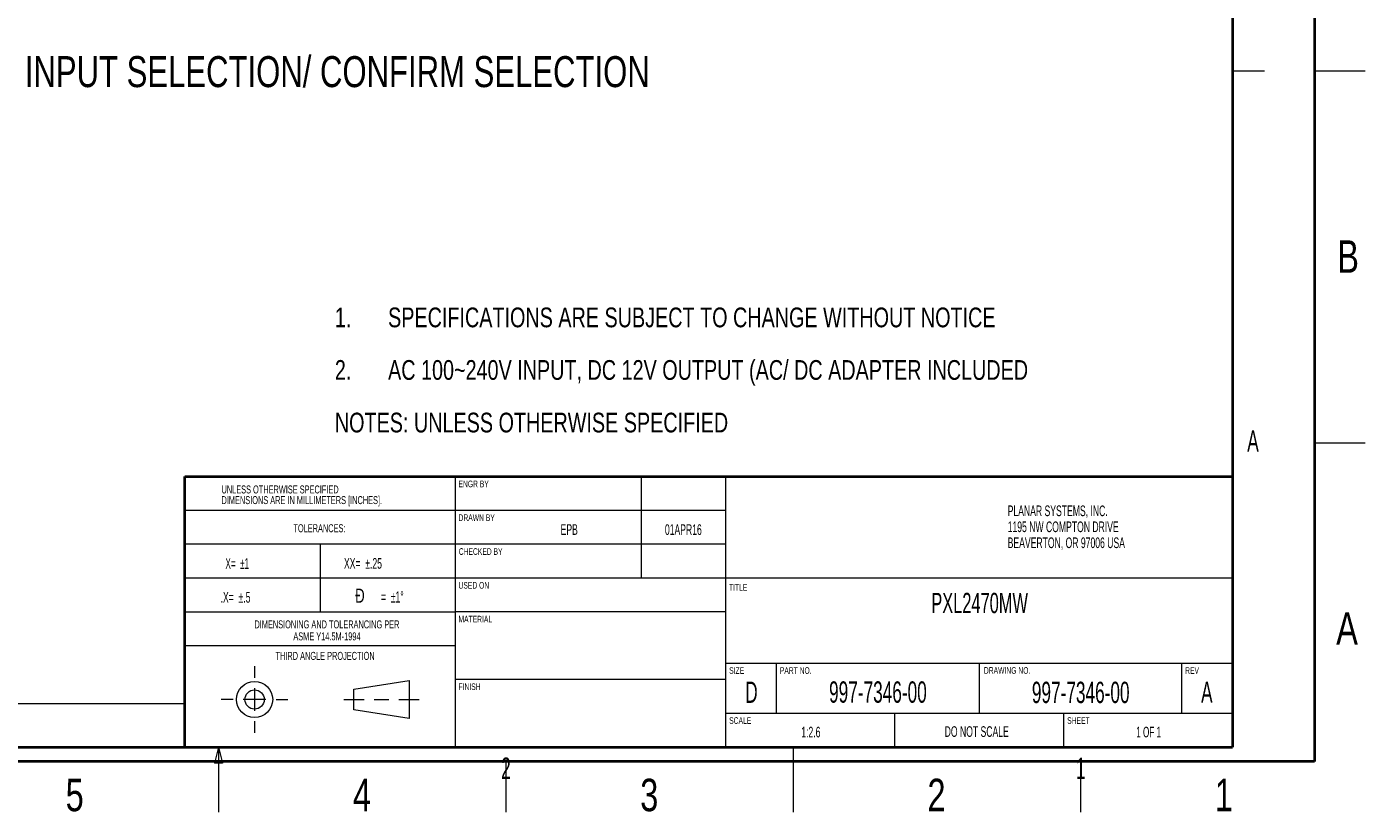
# Model space of a CAD drawing. Header units: millimetres. Extents: x 0 to 863, y 0 to 558.
# Tile 37 of 61: x 612 to 863, y 0 to 148. Entities that reach past the tile are written whole.
import ezdxf

# ---------------------------------------------------------------- set-up
doc = ezdxf.new("R2010")
doc.units = ezdxf.units.MM
doc.styles.add('SLDTEXTSTYLE0', font='TXT', dxfattribs={"width": 0.75})
doc.styles.add('SLDTEXTSTYLE1', font='TXT', dxfattribs={"width": 0.605})
doc.styles.add('SLDTEXTSTYLE2', font='TXT', dxfattribs={"width": 0.57})
doc.styles.add('SLDTEXTSTYLE3', font='TXT', dxfattribs={"width": 0.7})

# ---------------------------------------------------------------- blocks, each defined once
blk = doc.blocks.new('SW_NOTE_0')
at = {"color": 0, "linetype": 'Continuous', "lineweight": 0, "char_height": 1.15, "attachment_point": 1, "style": 'SLDTEXTSTYLE1'}
for s, insert in [('THIS DRAWING CONTAINS INFORMATION PROPRIETARY TO PLANAR SYSTEMS, INC., ANY REPRODUCTION IN PART OR WHOLE WITHOUT THE WRITTEN PERMISSION OF PLANAR SYSTEMS', (0, 1.48)), ('IS PROHIBITED. THIS DRAWING IS SUPPLIED FOR INFORMATION, IDENTIFICATION, ENGINEERING, EVALUATION, AND/OR INSPECTION PURPOSES ONLY AND MAY NOT BE USED AS BASIS', (0, -0.67)), ('FOR THE MANUFACTURING OF PRODUCTS OR THE FURNISHING OF SERVICES TO PLANAR SYSTEMS OR TO ANY THIRD PARTY UNLESS AUTHORIZED IN WRITING BY PLANAR SYSTEMS.', (0, -2.82))]:
    blk.add_mtext(s, dxfattribs=dict(at, insert=insert))
blk = doc.blocks.new('SW_NOTE_1')
at = {"color": 0, "linetype": 'Continuous', "lineweight": 0, "char_height": 2, "attachment_point": 1, "style": 'SLDTEXTSTYLE1'}
for s, insert in [('PLANAR SYSTEMS, INC.', (0, 2.58)), ('1195 NW COMPTON DRIVE', (0, -0.42)), ('BEAVERTON, OR 97006 USA', (0, -3.42))]:
    blk.add_mtext(s, dxfattribs=dict(at, insert=insert))
blk = doc.blocks.new('SW_NOTE_2')
at = {"color": 0, "linetype": 'Continuous', "lineweight": 0, "char_height": 1.5, "attachment_point": 2, "style": 'SLDTEXTSTYLE1'}
for s, insert in [('DIMENSIONING AND TOLERANCING PER', (19.8, 1.93)), ('ASME Y14.5M-1994', (19.8, -0.32))]:
    blk.add_mtext(s, dxfattribs=dict(at, insert=insert))
blk = doc.blocks.new('SW_NOTE_3')
at = {"color": 0, "linetype": 'Continuous', "lineweight": 0, "char_height": 1.5, "attachment_point": 1, "style": 'SLDTEXTSTYLE1'}
for s, insert in [('UNLESS OTHERWISE SPECIFIED', (0, 1.93)), ('DIMENSIONS ARE IN MILLIMETERS [INCHES].', (0, -0.07))]:
    blk.add_mtext(s, dxfattribs=dict(at, insert=insert))
blk = doc.blocks.new('SW_NOTE_4')
at = {"color": 0, "linetype": 'Continuous', "lineweight": 0, "attachment_point": 3}
for s, insert, char_height, style in [('Ð', (2.89, 3.41), 2.65, 'SLDTEXTSTYLE3'), ('=  ±1°', (10.22, 2.9), 2.117, 'SLDTEXTSTYLE2')]:
    blk.add_mtext(s, dxfattribs=dict(at, insert=insert, char_height=char_height, style=style))
blk = doc.blocks.new('SW_NOTE_5')
at = {"color": 0, "linetype": 'Continuous', "lineweight": 0, "attachment_point": 1, "style": 'SLDTEXTSTYLE0'}
for s, insert, char_height in [('1.', (-10, 4.77), 3.704), ('SPECIFICATIONS ARE SUBJECT TO CHANGE WITHOUT NOTICE', (0, 4.77), 3.7042), ('AC 100~240V INPUT, DC 12V OUTPUT (AC/ DC ADAPTER INCLUDED', (0, -5.1), 3.7042), ('2.', (-10, -5.1), 3.704), ('NOTES: UNLESS OTHERWISE SPECIFIED', (-10, -14.98), 3.7042)]:
    blk.add_mtext(s, dxfattribs=dict(at, insert=insert, char_height=char_height))

msp = doc.modelspace()

# ---------------------------------------------------------------- linework, layer by layer
at = {"color": 7, "linetype": 'Continuous', "lineweight": 40}
for p, q in [((853.6, 548.8), (853.6, 10)), ((838.2, 546.1), (838.2, 12.7)), ((641.35, 12.7), (641.35, 63.5)), ((641.35, 63.5), (838.2, 63.5)), ((25.4, 12.7), (838.2, 12.7)), ((853.6, 10), (10, 10))]:
    msp.add_line(p, q, dxfattribs=at)
at = {"color": 7, "linetype": 'Continuous', "lineweight": 0}
for p, q in [((838.2, 139.7), (844.2, 139.7)), ((692.15, 63.5), (692.15, 12.7)), ((727.075, 63.5), (727.075, 44.45)), ((742.95, 63.5), (742.95, 12.7)), ((692.15, 57.15), (641.35, 57.15)), ((742.95, 57.15), (692.15, 57.15)), ((692.15, 50.8), (641.35, 50.8)), ((666.75, 50.8), (666.75, 38.1)), ((742.95, 50.8), (692.15, 50.8)), ((692.15, 44.45), (641.35, 44.45)), ((838.2, 44.45), (692.15, 44.45)), ((641.35, 38.1), (692.15, 38.1)), ((742.95, 38.1), (692.15, 38.1)), ((692.15, 31.75), (641.35, 31.75)), ((654.451, 27.895), (654.451, 25.685)), ((742.95, 28.448), (838.2, 28.448)), ((752.475, 28.448), (752.475, 19.05)), ((790.575, 28.448), (790.575, 19.05)), ((828.675, 19.05), (828.675, 28.448)), ((673.12, 23.589), (683.464, 25.228)), ((683.464, 25.228), (683.464, 18.065)), ((742.95, 25.4), (692.15, 25.4)), ((654.451, 23.78), (654.451, 19.513)), ((673.12, 19.703), (673.12, 23.589)), ((650.412, 21.646), (648.202, 21.646)), ((656.584, 21.646), (652.317, 21.646)), ((658.489, 21.646), (660.699, 21.646)), ((671.215, 21.646), (675.025, 21.646)), ((676.93, 21.646), (679.654, 21.646)), ((681.559, 21.646), (685.369, 21.646)), ((654.451, 17.608), (654.451, 15.398)), ((683.464, 18.065), (673.12, 19.703)), ((742.95, 19.05), (838.2, 19.05)), ((774.7, 19.05), (774.7, 12.7)), ((806.45, 19.05), (806.45, 12.7)), ((647.7, 12.7), (646.95, 9.7)), ((647.7, 12.7), (647.7, 6.7)), ((647.7, 12.7), (648.45, 9.7)), ((755.65, 12.7), (755.65, 6.7)), ((648.45, 9.7), (646.95, 9.7))]:
    msp.add_line(p, q, dxfattribs=at)
at = {"color": 7, "linetype": 'Continuous', "lineweight": 15}
for p, q in [((853.6, 139.7), (863.125, 139.7)), ((853.6, 69.85), (863.125, 69.85)), ((641.35, 20.837), (491.795, 20.837)), ((647.7, 10), (647.7, 0.475)), ((701.675, 10), (701.675, 0.475)), ((755.65, 10), (755.65, 0.475)), ((809.625, 10), (809.625, 0.475))]:
    msp.add_line(p, q, dxfattribs=at)
at = {"color": 7, "linetype": 'Continuous', "lineweight": 0}
for radius in [3.4, 1.81]:
    msp.add_circle((654.451, 21.646), radius, dxfattribs=at)

# ---------------------------------------------------------------- block references
for name, p in [('SW_NOTE_5', (679.531, 90.493)), ('SW_NOTE_3', (648.236, 59.919)), ('SW_NOTE_1', (795.947, 55.506)), ('SW_NOTE_4', (672.251, 39.065)), ('SW_NOTE_2', (648.245, 34.575)), ('SW_NOTE_0', (495.449, 17.947))]:
    msp.add_blockref(name, p, dxfattribs=at)

# ---------------------------------------------------------------- texts
for s, insert, char_height, attachment_point, style in [('INPUT SELECTION/ CONFIRM SELECTION', (611.275, 142.487), 5.82083, 1, 'SLDTEXTSTYLE0'), ('B', (859.903, 107.889), 6.096, 2, 'SLDTEXTSTYLE0'), ('A', (842.036, 72.224), 4, 2, 'SLDTEXTSTYLE1'), ('ENGR BY', (692.765, 62.767), 1.25, 1, 'SLDTEXTSTYLE1'), ('DRAWN BY', (692.769, 56.42), 1.25, 1, 'SLDTEXTSTYLE1'), ('TOLERANCES:', (666.637, 54.567), 1.5, 2, 'SLDTEXTSTYLE1'), ('EPB', (713.566, 54.568), 2, 2, 'SLDTEXTSTYLE1'), ('01APR16', (735.009, 54.555), 2, 2, 'SLDTEXTSTYLE1'), ('X=  ±1', (648.975, 48.188), 2, 1, 'SLDTEXTSTYLE2'), ('XX=  ±.25', (671.244, 48.21), 2, 1, 'SLDTEXTSTYLE1'), ('CHECKED BY', (692.815, 50.066), 1.25, 1, 'SLDTEXTSTYLE1'), ('USED ON', (692.767, 43.72), 1.25, 1, 'SLDTEXTSTYLE1'), ('TITLE', (743.591, 43.343), 1.25, 1, 'SLDTEXTSTYLE1'), ('.X=  ±.5', (648.065, 41.84), 2, 1, 'SLDTEXTSTYLE1'), ('PXL2470MW', (790.679, 41.677), 3.81, 2, 'SLDTEXTSTYLE1'), ('A', (859.707, 38.039), 6.096, 2, 'SLDTEXTSTYLE0'), ('MATERIAL', (692.759, 37.369), 1.25, 1, 'SLDTEXTSTYLE1'), ('THIRD ANGLE PROJECTION', (667.698, 30.592), 1.5, 2, 'SLDTEXTSTYLE1'), ('SIZE', (743.623, 27.717), 1.25, 1, 'SLDTEXTSTYLE1'), ('PART NO.', (753.139, 27.716), 1.25, 1, 'SLDTEXTSTYLE1'), ('DRAWING NO.', (791.485, 27.729), 1.25, 1, 'SLDTEXTSTYLE1'), ('REV', (829.289, 27.717), 1.25, 1, 'SLDTEXTSTYLE1'), ('FINISH', (692.772, 24.671), 1.25, 1, 'SLDTEXTSTYLE1'), ('D', (747.801, 25.014), 4, 2, 'SLDTEXTSTYLE1'), ('997-7346-00', (771.566, 25.047), 4, 2, 'SLDTEXTSTYLE1'), ('997-7346-00', (809.667, 24.98), 4, 2, 'SLDTEXTSTYLE1'), ('A', (833.366, 25.021), 4, 2, 'SLDTEXTSTYLE1'), ('SCALE', (743.622, 18.317), 1.25, 1, 'SLDTEXTSTYLE1'), ('SHEET', (807.122, 18.318), 1.25, 1, 'SLDTEXTSTYLE1'), ('1:2.6', (758.965, 16.522), 2, 2, 'SLDTEXTSTYLE1'), ('DO NOT SCALE', (790.133, 16.627), 2, 2, 'SLDTEXTSTYLE1'), ('1 OF 1', (822.429, 16.538), 2, 2, 'SLDTEXTSTYLE2'), ('2', (701.679, 10.744), 4, 2, 'SLDTEXTSTYLE1'), ('1', (809.689, 10.724), 4, 2, 'SLDTEXTSTYLE1'), ('5', (620.651, 6.764), 6.096, 2, 'SLDTEXTSTYLE0'), ('4', (674.626, 6.764), 6.096, 2, 'SLDTEXTSTYLE0'), ('3', (728.601, 6.764), 6.096, 2, 'SLDTEXTSTYLE0'), ('2', (782.576, 6.764), 6.096, 2, 'SLDTEXTSTYLE0'), ('1', (836.551, 6.764), 6.096, 2, 'SLDTEXTSTYLE0')]:
    msp.add_mtext(s, dxfattribs=dict(at, insert=insert, char_height=char_height, attachment_point=attachment_point, style=style))

doc.saveas('drawing.dxf')
